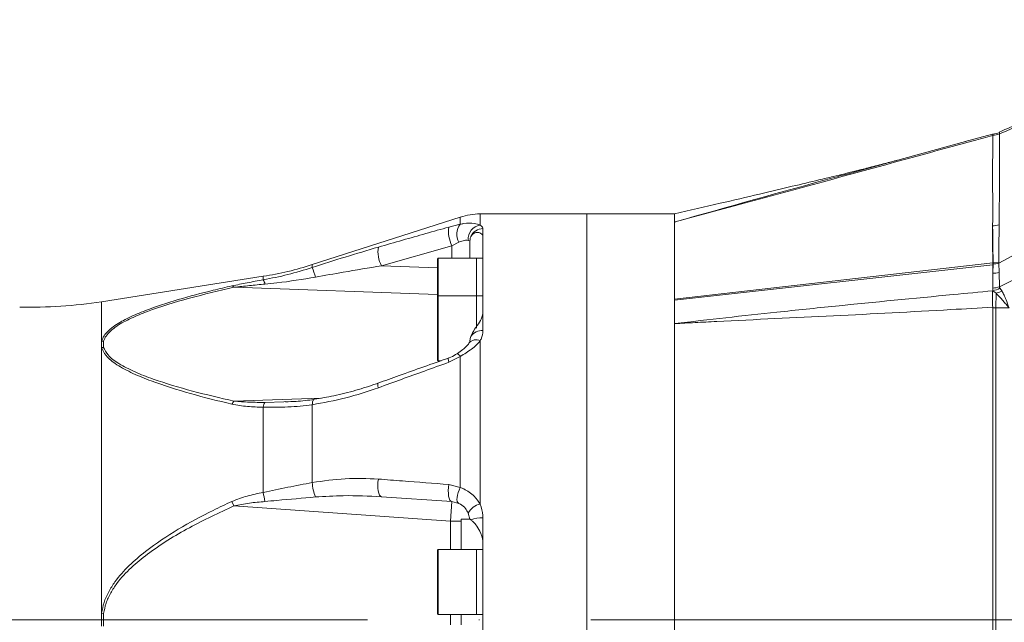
# Model space of a CAD drawing. Header units: millimetres. Extents: x 35469 to 44263, y -24881 to -16268.
# Tile 38 of 231: x 39407 to 39558, y -22037 to -21944. Entities that reach past the tile are written whole.
import ezdxf

# ---------------------------------------------------------------- set-up
doc = ezdxf.new("R2010")
doc.units = ezdxf.units.MM
doc.header["$LTSCALE"] = 0.3175
doc.linetypes.add('ACAD_ISO10W100', pattern=[18, 12, -3, 0, -3])
for name, color, linetype, lineweight in [('1轮廓实线层', 7, 'Continuous', 18), ('7标注层', 4, 'Continuous', 13), ('中心线', 4, 'ACAD_ISO10W100', 20)]:
    doc.layers.add(name, color=color, linetype=linetype, lineweight=lineweight)
doc.styles.add('标准汉字', font='gbenor.shx', dxfattribs={"bigfont": 'gbcbig.shx'})
doc.dimstyles.new('M1：18', dxfattribs={"dimscale": 18, "dimtxt": 3.5, "dimasz": 2.5, "dimexe": 2, "dimexo": 0, "dimgap": 1.5, "dimtad": 1, "dimdec": 1, "dimdsep": 46, "dimtxsty": '标准汉字', "dimcen": 5, "dimdle": 5, "dimclrd": 1, "dimclre": 1, "dimclrt": 256, "dimadec": 4, "dimazin": 2, "dimtfac": 1, "dimtdec": 1, "dimtmove": 0, "dimatfit": 3, "dimfxl": 1, "dimtolj": 1, "dimarcsym": 0})

# ---------------------------------------------------------------- blocks, each defined once
blk = doc.blocks.new('*D47')
at = {"layer": '7标注层', "color": 1, "lineweight": -2, "ltscale": 18, "transparency": 16777216}
blk.add_line((40133.94, -21590.74), (40484.69, -21492.38), dxfattribs=at)
at = {"layer": '7标注层', "color": 1, "transparency": 16777216}
blk.add_solid([(40486.71, -21499.6), (40482.66, -21485.16), (40528.02, -21480.23)], dxfattribs=at)
at = {"layer": 'Defpoints', "color": 0, "transparency": 16777216}
for p in [(40528.02, -21480.23), (38543.98, -22036.57)]:
    blk.add_point(p, dxfattribs=at)
at = {"layer": '7标注层', "transparency": 16777216, "insert": (40227.57, -21503.73), "char_height": 63, "attachment_point": 5, "rotation": 15.664, "style": '标准汉字'}
blk.add_mtext('\\A1;R2060', dxfattribs=at)

msp = doc.modelspace()

# ---------------------------------------------------------------- linework, layer by layer
at = {"layer": '1轮廓实线层', "ltscale": 18}
for p, q in [((39556.471, -21961.772), (39552.238, -21962.933)), ((39556.482, -21961.811), (39556.481, -21961.961)), ((39557.543, -21961.723), (39557.543, -21961.734)), ((39557.543, -21961.734), (39557.544, -21961.746)), ((39533.844, -21967.985), (39552.275, -21962.934)), ((39556.481, -21961.961), (39556.482, -21961.971)), ((39556.482, -21961.98), (39556.482, -21961.971)), ((39474.49, -21974.559), (39451.683, -21981.89)), ((39474.49, -21975.666), (39474.49, -21974.559)), ((39493.983, -21974.079), (39477.551, -21974.079)), ((39477.551, -21974.079), (39477.551, -21975.793)), ((39507.483, -21974.079), (39493.983, -21974.079)), ((39493.983, -22099.079), (39493.983, -21974.079)), ((39507.483, -21975.337), (39507.483, -21974.079)), ((39507.483, -21987.213), (39507.483, -21975.337)), ((39472.72, -21976.096), (39474.49, -21975.666)), ((39477.983, -21976.337), (39477.983, -21977.631)), ((39474.255, -21978.442), (39473.192, -21978.967)), ((39475.968, -21978.229), (39475.724, -21978.145)), ((39475.968, -21978.229), (39475.968, -21980.878)), ((39477.983, -21977.631), (39477.983, -21989.12)), ((39473.192, -21978.967), (39462.347, -21982.069)), ((39473.192, -21980.878), (39473.192, -21978.967)), ((39470.983, -21986.779), (39470.983, -21980.978)), ((39476.983, -21980.878), (39471.083, -21980.878)), ((39471.083, -21980.878), (39471.083, -21986.679)), ((39477.983, -21980.878), (39476.983, -21980.878)), ((39476.983, -21986.679), (39476.983, -21980.878)), ((39476.983, -21980.878), (39476.983, -21985.878)), ((39557.411, -21981.551), (39556.544, -21981.632)), ((39557.411, -21981.551), (39557.406, -21981.671)), ((39451.683, -21981.89), (39451.683, -21982.329)), ((39462.347, -21982.069), (39470.983, -21982.371)), ((39556.483, -21981.632), (39507.483, -21987.213)), ((39556.483, -21981.897), (39507.483, -21987.365)), ((39556.544, -21981.632), (39556.483, -21981.632)), ((39556.483, -21983.201), (39556.542, -21981.758)), ((39556.483, -21981.897), (39556.483, -21983.201)), ((39556.542, -21981.758), (39556.544, -21981.632)), ((39557.406, -21981.671), (39557.463, -21983.098)), ((39444.144, -21983.683), (39419.255, -21987.594)), ((39444.144, -21984.228), (39444.144, -21983.683)), ((39556.483, -21983.201), (39556.483, -21985.487)), ((39557.463, -21983.098), (39557.543, -21985.301)), ((39470.983, -21986.473), (39439.638, -21985.377)), ((39476.983, -21985.878), (39476.983, -21986.679)), ((39556.482, -21985.918), (39556.483, -21985.903)), ((39556.483, -21985.487), (39556.483, -21985.898)), ((39556.483, -21985.898), (39556.483, -21985.903)), ((39556.486, -21985.903), (39556.483, -21985.898)), ((39556.483, -21985.903), (39556.486, -21985.903)), ((39556.985, -21986.303), (39556.486, -21985.903)), ((39557.587, -21985.511), (39557.589, -21985.514)), ((39557.589, -21985.514), (39557.912, -21985.954)), ((39419.255, -21987.594), (39419.255, -21993.662)), ((39470.983, -21996.579), (39470.983, -21986.779)), ((39476.983, -21986.679), (39471.083, -21986.679)), ((39471.083, -21986.679), (39471.083, -21996.679)), ((39477.983, -21986.679), (39476.983, -21986.679)), ((39476.983, -21991.402), (39476.983, -21986.679)), ((39476.983, -21986.679), (39476.983, -21991.679)), ((39507.483, -21987.365), (39507.483, -21987.213)), ((39507.483, -21990.981), (39507.483, -21987.365)), ((39556.985, -21986.303), (39556.983, -21988.544)), ((39556.987, -21986.305), (39556.985, -21986.303)), ((39477.983, -21989.12), (39477.983, -21992.042)), ((39556.483, -21988.544), (39556.478, -21988.437)), ((39556.983, -21988.544), (39556.483, -21988.544)), ((39556.483, -22091.317), (39556.483, -21988.544)), ((39556.983, -22094.98), (39556.983, -21988.544)), ((39558.995, -21988.545), (39556.983, -21988.544)), ((39507.483, -22067.182), (39507.483, -21990.981)), ((39419.255, -21994.669), (39419.255, -21993.662)), ((39419.566, -21993.661), (39419.566, -21994.627)), ((39477.551, -21993.599), (39477.551, -22018.773)), ((39419.255, -21994.669), (39419.255, -22035.573)), ((39471.083, -21996.679), (39471.548, -21996.679)), ((39474.49, -21996.022), (39472.72, -21996.932)), ((39474.49, -22016.224), (39474.49, -21996.022)), ((39439.638, -22002.911), (39453.025, -22002.443)), ((39444.144, -22016.965), (39444.144, -22003.843)), ((39444.408, -22003.099), (39447.319, -22002.995)), ((39447.319, -22002.995), (39447.575, -22002.986)), ((39451.683, -22003.465), (39451.683, -22015.443)), ((39472.72, -22015.744), (39474.49, -22016.224)), ((39473.192, -22018.384), (39462.347, -22017.626)), ((39439.328, -22018.355), (39439.638, -22019.045)), ((39472.983, -22021.377), (39439.638, -22019.045)), ((39473.192, -22018.384), (39472.983, -22021.377)), ((39474.255, -22018.66), (39473.192, -22018.384)), ((39475.968, -22021.079), (39475.724, -22020.157)), ((39477.983, -22020.874), (39477.983, -22025.091)), ((39474.641, -22021.377), (39472.983, -22021.377)), ((39472.983, -22025.778), (39472.983, -22021.377)), ((39475.968, -22021.079), (39474.614, -22021.079)), ((39474.641, -22021.377), (39474.641, -22025.778)), ((39477.983, -22025.091), (39477.983, -22048.068)), ((39470.983, -22028.328), (39470.983, -22025.878)), ((39476.983, -22025.778), (39471.083, -22025.778)), ((39471.083, -22025.778), (39471.083, -22028.278)), ((39477.983, -22025.778), (39476.983, -22025.778)), ((39476.983, -22035.778), (39476.983, -22025.778)), ((39476.983, -22025.778), (39476.983, -22035.108)), ((39470.983, -22035.678), (39470.983, -22028.328)), ((39471.083, -22028.278), (39471.083, -22035.778)), ((39419.255, -22035.573), (39419.566, -22035.613)), ((39419.255, -22037.586), (39419.255, -22035.573)), ((39419.566, -22035.613), (39419.566, -22037.546)), ((39471.083, -22035.778), (39476.983, -22035.778)), ((39472.983, -22037.381), (39472.983, -22035.778)), ((39474.641, -22035.778), (39474.641, -22037.381)), ((39476.983, -22035.108), (39476.983, -22035.778)), ((39476.983, -22035.778), (39477.983, -22035.778))]:
    msp.add_line(p, q, dxfattribs=at)
at = {"layer": '1轮廓实线层', "lineweight": 20, "ltscale": 18}
for points in [[(39556.483, -21981.632), (39556.483, -21981.698), (39556.483, -21981.765), (39556.483, -21981.831), (39556.483, -21981.897)], [(39472.668, -21996.274), (39472.646, -21996.296), (39472.632, -21996.416), (39472.658, -21996.632), (39472.72, -21996.932)], [(39451.998, -22002.64), (39451.927, -22002.669), (39451.854, -22002.745), (39451.792, -22002.866), (39451.742, -22003.029), (39451.705, -22003.231), (39451.683, -22003.465)], [(39461.874, -22014.919), (39461.806, -22015.381), (39461.775, -22015.856), (39461.786, -22016.319), (39461.836, -22016.743), (39461.922, -22017.103), (39462.041, -22017.38), (39462.186, -22017.558), (39462.347, -22017.626)], [(39472.72, -22015.744), (39472.658, -22016.2), (39472.632, -22016.667), (39472.646, -22017.119), (39472.696, -22017.53), (39472.782, -22017.88), (39472.897, -22018.147), (39473.037, -22018.319), (39473.192, -22018.384)], [(39474.255, -22018.66), (39474.114, -22018.543), (39474.018, -22018.347), (39473.973, -22018.082), (39473.981, -22017.76), (39474.04, -22017.396), (39474.148, -22017.006), (39474.301, -22016.609), (39474.49, -22016.224)]]:
    msp.add_lwpolyline(points, dxfattribs=at)
for centre, radius, start, end in [((39556.353, -21958.909), 3.055, 272.41603, 292.92419), ((39556.378, -21958.779), 3.002, 271.98692, 292.50836), ((39556.359, -21958.919), 3.055, 272.30234, 292.80782), ((39556.365, -21958.928), 3.054, 272.20388, 292.7056), ((39477.551, -21984.079), 10, 90, 107.81889), ((39477.46, -21976.79), 4.791, 171.66257, 207.02507), ((39476.41, -21977.227), 2.474, 140.87871, 209.40972), ((39477.845, -21977.907), 2.135, 97.93344, 186.38429), ((39477.964, -21978.336), 1.999, 89.45478, 157.41658), ((39556.459, -21972.22), 3.676, 270.10028, 285.93784), ((39466.354, -21979.932), 4.541, 170.54574, 208.07071), ((39471.083, -21980.978), 0.1, 90, 180), ((39436.382, -21934.289), 50, 278.93059, 287.81889), ((39415.967, -21995.355), 38.017, 17.66991, 20.03744), ((39556.555, -21977.559), 4.2, 269.83385, 281.69975), ((39442.559, -21985.244), 1.883, 10.92056, 32.66031), ((39556.573, -21979.351), 3.851, 268.66521, 283.37215), ((39439.119, -21985.792), 0.665, 38.6041, 71.65012), ((39556.436, -21982.104), 3.384, 270.7884, 289.08526), ((39555.924, -21982.535), 3.409, 279.44409, 299.19869), ((39555.92, -21982.544), 3.406, 279.56912, 299.34091), ((39408.389, -21918.442), 70, 268.56464, 278.93059), ((39471.083, -21986.779), 0.1, 90, 180), ((39477.851, -21994.137), 2.099, 86.39483, 145.643), ((39419.418, -21995.905), 2.249, 86.23571, 94.15288), ((39476.924, -21994.896), 1.44, 64.22325, 140.05184), ((39419.717, -21996.932), 2.31, 93.75462, 101.53194), ((39471.083, -21996.579), 0.1, 180, 270), ((39473.729, -21996.43), 0.864, 28.17083, 72.48545), ((39462.749, -22000.41), 0.978, 163.84586, 206.52021), ((39441.314, -22004.347), 2.207, 139.4086, 154.16547), ((39445.648, -22003.957), 1.508, 145.3219, 175.65153), ((39458.178, -22015.136), 6.503, 182.706, 202.95234), ((39465.029, -22013.768), 21.128, 188.70321, 192.57552), ((39478.072, -22021.36), 2.639, 101.39729, 152.86442), ((39477.732, -22024.993), 4.126, 86.50877, 113.02458), ((39472.983, -22021.377), 1.658, 0, 10.33636), ((39471.083, -22025.878), 0.1, 90, 180), ((39471.083, -22035.678), 0.1, 180, 270)]:
    msp.add_arc(centre, radius, start, end, dxfattribs=at)
at = {"layer": '1轮廓实线层', "ltscale": 18}
for points, knots in [([(39593.473, -21947.844), (39593.454, -21947.849), (39590.915, -21948.556), (39585.946, -21950.233), (39578.282, -21952.967), (39569.969, -21956.24), (39562.96, -21959.155), (39558.653, -21960.973), (39557.489, -21961.465)], [0, 0, 0, 0, 124.9150429, 16927.8566809, 33659.9396367, 52394.9250971, 74300.3936003, 82419.881412, 82419.881412, 82419.881412, 82419.881412]), ([(39593.483, -21948.043), (39590.43, -21949.001), (39584.325, -21950.916), (39572.328, -21955.46), (39563.461, -21959.216), (39557.543, -21961.723)], [0, 0, 0, 0, 10845.5685967, 21692.5596149, 43472.401124, 43472.401124, 43472.401124, 43472.401124]), ([(39557.406, -21981.671), (39560.978, -21979.749), (39564.937, -21977.62), (39571.893, -21973.796), (39578.361, -21970.328), (39587.678, -21965.77), (39597.222, -21961.648), (39603.745, -21959.269), (39607.006, -21958.079)], [0, 0, 0, 0, 18123.8248598, 20085.1252328, 35533.8371918, 50979.7887422, 66530.3479181, 82081.7416381, 82081.7416381, 82081.7416381, 82081.7416381]), ([(39557.543, -21985.301), (39561.836, -21983.113), (39570.421, -21978.736), (39582.052, -21972.843), (39592.696, -21968.19), (39602.208, -21964.478), (39611.869, -21961.113), (39618.394, -21959.091), (39621.656, -21958.079)], [0, 0, 0, 0, 16994.0883592, 33988.3530535, 45966.93112, 57945.7967043, 69989.8368888, 82034.7851314, 82034.7851314, 82034.7851314, 82034.7851314]), ([(39557.544, -21961.746), (39557.544, -21962.234), (39557.544, -21963.21), (39557.534, -21965.419), (39557.524, -21968.03), (39557.5, -21971.145), (39557.491, -21973.796), (39557.472, -21975.43), (39557.469, -21975.755)], [0, 0, 0, 0, 15262.2040707, 30534.7602591, 46246.2106747, 61958.5599074, 78178.4309467, 82215.6883317, 82215.6883317, 82215.6883317, 82215.6883317]), ([(39557.525, -21961.551), (39557.524, -21961.549), (39557.52, -21961.54), (39557.532, -21961.641), (39557.543, -21961.723)], [0, 0, 0, 0, 6226.1617449, 32334.9259526, 32334.9259526, 32334.9259526, 32334.9259526]), ([(39556.482, -21961.971), (39555.485, -21962.245), (39547.295, -21964.496), (39530.979, -21968.967), (39515.648, -21973.135), (39507.508, -21975.33), (39507.483, -21975.337)], [0, 0, 0, 0, 3489.612655, 28665.143309, 57119.5448613, 57207.9625646, 57207.9625646, 57207.9625646, 57207.9625646]), ([(39556.466, -21975.897), (39556.47, -21975.47), (39556.483, -21973.969), (39556.48, -21971.603), (39556.444, -21968.179), (39556.478, -21965.372), (39556.483, -21963.155), (39556.483, -21962.372), (39556.482, -21961.98)], [0, 0, 0, 0, 5342.096843, 18809.1064098, 32335.5139898, 57041.4152208, 69613.6320476, 82180.6898745, 82180.6898745, 82180.6898745, 82180.6898745]), ([(39541.832, -21965.787), (39541.195, -21965.96), (39539.85, -21966.327), (39537.731, -21966.871), (39535.674, -21967.388), (39533.784, -21967.855), (39531.803, -21968.339), (39529.128, -21968.986), (39525.334, -21969.893), (39520.252, -21971.094), (39514.2, -21972.513), (39509.825, -21973.533), (39507.483, -21974.079)], [0, 0, 0, 0, 11170.3725628, 23599.9749403, 33397.5619163, 40810.725186, 47465.267861, 55429.9092882, 69918.3612456, 87501.5718332, 108209.7441284, 132066.5797444, 132066.5797444, 132066.5797444, 132066.5797444]), ([(39507.483, -21975.337), (39507.509, -21975.33), (39515.699, -21972.987), (39524.492, -21970.547), (39533.255, -21968.146), (39533.844, -21967.985)], [0, 0, 0, 0, 128.330106, 40370.2622294, 43270.6045496, 43270.6045496, 43270.6045496, 43270.6045496]), ([(39474.49, -21975.666), (39474.665, -21975.631), (39475.431, -21975.48), (39476.607, -21975.477), (39477.266, -21975.698), (39477.551, -21975.793)], [0, 0, 0, 0, 6206.1872955, 27275.6520934, 43246.9034921, 43246.9034921, 43246.9034921, 43246.9034921]), ([(39461.874, -21979.187), (39463.119, -21978.828), (39466.73, -21977.789), (39470.348, -21976.766), (39472.72, -21976.096)], [0, 0, 0, 0, 11102.3166375, 32208.486858, 32208.486858, 32208.486858, 32208.486858]), ([(39476.118, -21977.568), (39476.224, -21977.409), (39476.437, -21977.091), (39476.976, -21976.873), (39477.603, -21976.958), (39477.948, -21977.315), (39477.976, -21977.563), (39477.983, -21977.631)], [0, 0, 0, 0, 10736.3125515, 21409.7210038, 38077.9680118, 60011.4313674, 68144.1091426, 68144.1091426, 68144.1091426, 68144.1091426]), ([(39477.551, -21975.793), (39477.74, -21975.936), (39477.969, -21976.107), (39477.981, -21976.304), (39477.983, -21976.337)], [0, 0, 0, 0, 26831.4615389, 32230.9535704, 32230.9535704, 32230.9535704, 32230.9535704]), ([(39556.483, -21981.632), (39556.475, -21980.618), (39556.458, -21978.585), (39556.463, -21976.794), (39556.466, -21975.897)], [0, 0, 0, 0, 16075.2045124, 32242.2840184, 32242.2840184, 32242.2840184, 32242.2840184]), ([(39556.543, -21981.632), (39556.543, -21981.632), (39556.527, -21980.594), (39556.489, -21978.595), (39556.473, -21976.798), (39556.466, -21975.897)], [0, 0, 0, 0, 0.2235039, 16075.1625699, 32242.3305693, 32242.3305693, 32242.3305693, 32242.3305693]), ([(39557.469, -21975.755), (39557.458, -21976.657), (39557.437, -21978.466), (39557.42, -21980.521), (39557.411, -21981.551)], [0, 0, 0, 0, 16079.5368395, 32241.4683266, 32241.4683266, 32241.4683266, 32241.4683266]), ([(39475.724, -21978.145), (39475.588, -21978.134), (39475.28, -21978.108), (39474.706, -21978.233), (39474.338, -21978.403), (39474.255, -21978.442)], [0, 0, 0, 0, 16227.4489015, 37084.8823845, 43231.0692889, 43231.0692889, 43231.0692889, 43231.0692889]), ([(39475.968, -21978.229), (39475.988, -21978.038), (39476.013, -21977.799), (39476.101, -21977.606), (39476.118, -21977.568)], [0, 0, 0, 0, 25866.8961978, 32222.2993494, 32222.2993494, 32222.2993494, 32222.2993494]), ([(39451.683, -21982.329), (39453.379, -21981.784), (39456.799, -21980.684), (39460.174, -21979.688), (39461.874, -21979.187)], [0, 0, 0, 0, 15964.9066467, 32189.5948142, 32189.5948142, 32189.5948142, 32189.5948142]), ([(39444.144, -21984.228), (39445.408, -21983.979), (39447.945, -21983.48), (39450.434, -21982.714), (39451.683, -21982.329)], [0, 0, 0, 0, 16029.7857501, 32176.7472386, 32176.7472386, 32176.7472386, 32176.7472386]), ([(39462.347, -21982.069), (39460.39, -21982.391), (39457.016, -21982.944), (39453.618, -21983.558), (39452.19, -21983.816)], [0, 0, 0, 0, 18665.7057379, 32186.5380016, 32186.5380016, 32186.5380016, 32186.5380016]), ([(39439.328, -21985.161), (39440.105, -21984.997), (39441.675, -21984.666), (39443.316, -21984.375), (39444.144, -21984.228)], [0, 0, 0, 0, 15928.8646657, 32171.5891926, 32171.5891926, 32171.5891926, 32171.5891926]), ([(39452.19, -21983.816), (39450.214, -21984.143), (39447.627, -21984.572), (39445.022, -21984.827), (39444.408, -21984.887)], [0, 0, 0, 0, 24587.8961736, 32175.4616397, 32175.4616397, 32175.4616397, 32175.4616397]), ([(39419.255, -21993.662), (39419.358, -21993.389), (39419.571, -21992.818), (39420.306, -21992.012), (39421.546, -21991.04), (39423.438, -21989.995), (39426.684, -21988.637), (39431.019, -21987.225), (39435.559, -21986.037), (39438.365, -21985.385), (39439.328, -21985.161)], [0, 0, 0, 0, 6501.3149844, 13558.9273674, 20630.3054214, 33547.8621074, 46502.7968973, 70310.8852321, 94159.0504614, 106629.7696577, 106629.7696577, 106629.7696577, 106629.7696577]), ([(39439.638, -21985.377), (39437.324, -21985.915), (39432.701, -21986.988), (39427.421, -21988.624), (39423.757, -21990.112), (39421.865, -21991.127), (39420.62, -21992.068), (39419.883, -21992.846), (39419.668, -21993.398), (39419.566, -21993.661)], [0, 0, 0, 0, 26364.7972402, 52663.2196147, 63896.2484149, 75095.6563067, 81153.1371264, 87197.4739606, 92724.2623804, 92724.2623804, 92724.2623804, 92724.2623804]), ([(39444.408, -21984.887), (39443.609, -21984.962), (39442.009, -21985.11), (39440.43, -21985.288), (39439.638, -21985.377)], [0, 0, 0, 0, 16053.9456519, 32173.8993734, 32173.8993734, 32173.8993734, 32173.8993734]), ([(39507.483, -21990.981), (39507.496, -21990.98), (39512.748, -21990.346), (39521.005, -21989.432), (39535.298, -21987.955), (39546.376, -21986.873), (39554.45, -21986.11), (39556.482, -21985.918)], [0, 0, 0, 0, 53.6826229, 21872.3607851, 34349.1744548, 59518.0544984, 67982.8691164, 67982.8691164, 67982.8691164, 67982.8691164]), ([(39556.482, -21985.918), (39556.464, -21986.13), (39556.429, -21986.533), (39556.412, -21987.45), (39556.456, -21988.108), (39556.478, -21988.437)], [0, 0, 0, 0, 15390.389977, 29318.897071, 43248.7522765, 43248.7522765, 43248.7522765, 43248.7522765]), ([(39557.912, -21985.954), (39557.733, -21986.04), (39557.43, -21986.184), (39557.115, -21986.27), (39556.987, -21986.305)], [0, 0, 0, 0, 19109.945481, 32206.9928642, 32206.9928642, 32206.9928642, 32206.9928642]), ([(39557.543, -21985.301), (39557.535, -21985.333), (39557.516, -21985.411), (39557.56, -21985.474), (39557.587, -21985.511)], [0, 0, 0, 0, 13026.6122246, 32211.2569116, 32211.2569116, 32211.2569116, 32211.2569116]), ([(39557.912, -21985.954), (39558.025, -21986.161), (39558.236, -21986.551), (39558.592, -21987.427), (39558.84, -21988.113), (39558.993, -21988.54), (39558.995, -21988.545)], [0, 0, 0, 0, 17057.6465938, 32035.211822, 56806.6443697, 57086.0237591, 57086.0237591, 57086.0237591, 57086.0237591]), ([(39558.995, -21988.545), (39558.992, -21988.541), (39558.91, -21988.442), (39558.753, -21988.252), (39558.453, -21987.892), (39558.055, -21987.422), (39557.537, -21986.835), (39557.177, -21986.488), (39556.987, -21986.305)], [0, 0, 0, 0, 403.4554277, 9810.2665198, 18754.4815667, 36277.407558, 57756.9070159, 81968.9302122, 81968.9302122, 81968.9302122, 81968.9302122]), ([(39477.983, -21989.12), (39477.927, -21989.498), (39477.825, -21990.182), (39477.175, -21991.134), (39476.582, -21991.988), (39476.252, -21992.588), (39476.14, -21992.894), (39476.118, -21992.952)], [0, 0, 0, 0, 22910.7622713, 41478.4051456, 54761.7765568, 65441.3044458, 67987.3044536, 67987.3044536, 67987.3044536, 67987.3044536]), ([(39556.478, -21988.437), (39554.333, -21988.564), (39546.147, -21989.047), (39531.931, -21989.786), (39518.819, -21990.39), (39511.223, -21990.78), (39509.073, -21990.894), (39508.02, -21990.952), (39507.496, -21990.981), (39507.483, -21990.981)], [0, 0, 0, 0, 12103.688573, 46194.4165617, 80326.4752879, 86698.3038498, 89739.3280083, 92677.6865774, 92752.4990008, 92752.4990008, 92752.4990008, 92752.4990008]), ([(39477.983, -21992.042), (39477.931, -21992.483), (39477.869, -21993.013), (39477.596, -21993.515), (39477.551, -21993.599)], [0, 0, 0, 0, 26779.1293362, 32141.5239859, 32141.5239859, 32141.5239859, 32141.5239859]), ([(39477.551, -21993.599), (39477.534, -21993.622), (39477.204, -21994.078), (39476.275, -21994.936), (39475.097, -21995.653), (39474.49, -21996.022)], [0, 0, 0, 0, 1098.0214189, 21498.7630815, 43123.2405662, 43123.2405662, 43123.2405662, 43123.2405662]), ([(39475.973, -21993.542), (39475.97, -21993.632), (39475.968, -21993.745), (39475.834, -21993.928), (39475.807, -21993.964)], [0, 0, 0, 0, 25761.8609757, 32138.6561871, 32138.6561871, 32138.6561871, 32138.6561871]), ([(39476.118, -21992.952), (39476.055, -21993.165), (39475.976, -21993.431), (39475.969, -21993.68), (39475.968, -21993.729)], [0, 0, 0, 0, 25802.6246238, 32139.9401813, 32139.9401813, 32139.9401813, 32139.9401813]), ([(39439.328, -22003.385), (39437.176, -22002.857), (39432.876, -22001.802), (39427.79, -22000.185), (39424.018, -21998.668), (39421.609, -21997.38), (39419.858, -21996.034), (39419.439, -21995.084), (39419.255, -21994.669)], [0, 0, 0, 0, 21378.8155903, 42719.4592247, 53571.1268795, 64390.3873447, 74110.0005376, 81657.5306207, 81657.5306207, 81657.5306207, 81657.5306207]), ([(39419.566, -21994.627), (39419.75, -21995.025), (39420.172, -21995.94), (39421.932, -21997.224), (39424.339, -21998.447), (39428.118, -21999.887), (39433.201, -22001.417), (39437.491, -22002.413), (39439.638, -22002.911)], [0, 0, 0, 0, 7388.8360103, 16985.3080649, 27790.9405475, 38629.8884517, 60144.82448, 81697.02757, 81697.02757, 81697.02757, 81697.02757]), ([(39475.815, -21993.966), (39475.807, -21993.984), (39475.753, -21994.105), (39475.449, -21994.468), (39474.854, -21994.999), (39474.312, -21995.393), (39474.004, -21995.595), (39473.989, -21995.605)], [0, 0, 0, 0, 3354.1071443, 22134.1071465, 43118.8819859, 66743.7574932, 67955.3549464, 67955.3549464, 67955.3549464, 67955.3549464]), ([(39472.67, -21996.282), (39470.131, -21997.172), (39466.505, -21998.442), (39462.898, -21999.758), (39461.816, -22000.152)], [0, 0, 0, 0, 22476.0661888, 32104.8602644, 32104.8602644, 32104.8602644, 32104.8602644]), ([(39473.986, -21995.601), (39473.913, -21995.65), (39473.547, -21995.899), (39473.089, -21996.152), (39472.709, -21996.251), (39472.668, -21996.262)], [0, 0, 0, 0, 7772.7628155, 39275.0900956, 43109.6042605, 43109.6042605, 43109.6042605, 43109.6042605]), ([(39472.72, -21996.932), (39471.472, -21997.378), (39467.853, -21998.673), (39464.241, -21999.986), (39461.874, -22000.847)], [0, 0, 0, 0, 11068.1900981, 32109.4902049, 32109.4902049, 32109.4902049, 32109.4902049]), ([(39461.874, -22000.847), (39460.201, -22001.409), (39456.827, -22002.543), (39453.407, -22003.156), (39451.683, -22003.465)], [0, 0, 0, 0, 15913.5863249, 32085.5633255, 32085.5633255, 32085.5633255, 32085.5633255]), ([(39461.809, -22000.135), (39461.728, -22000.165), (39460.609, -22000.584), (39458.342, -22001.281), (39455.141, -22002.112), (39453, -22002.463), (39451.996, -22002.627)], [0, 0, 0, 0, 1417.3999827, 19787.7217674, 39498.5840671, 56897.2957814, 56897.2957814, 56897.2957814, 56897.2957814]), ([(39451.993, -22002.649), (39451.063, -22002.772), (39449.604, -22002.966), (39448.115, -22002.999), (39447.576, -22003.01)], [0, 0, 0, 0, 20467.057834, 32081.9704902, 32081.9704902, 32081.9704902, 32081.9704902]), ([(39444.144, -22003.843), (39443.328, -22003.823), (39441.688, -22003.783), (39440.117, -22003.518), (39439.328, -22003.385)], [0, 0, 0, 0, 15950.8165867, 32076.3593169, 32076.3593169, 32076.3593169, 32076.3593169]), ([(39439.638, -22002.911), (39440.425, -22002.976), (39442.004, -22003.105), (39443.604, -22003.101), (39444.408, -22003.099)], [0, 0, 0, 0, 15975.4763476, 32074.9909738, 32074.9909738, 32074.9909738, 32074.9909738]), ([(39451.683, -22003.465), (39450.444, -22003.608), (39447.955, -22003.894), (39445.418, -22003.86), (39444.144, -22003.843)], [0, 0, 0, 0, 15969.9440399, 32076.8955751, 32076.8955751, 32076.8955751, 32076.8955751]), ([(39451.683, -22015.443), (39453.379, -22015.201), (39456.799, -22014.713), (39460.174, -22014.85), (39461.874, -22014.919)], [0, 0, 0, 0, 15875.6693312, 32009.6681103, 32009.6681103, 32009.6681103, 32009.6681103]), ([(39461.874, -22014.919), (39463.119, -22015.014), (39466.73, -22015.29), (39470.348, -22015.564), (39472.72, -22015.744)], [0, 0, 0, 0, 11034.61238, 32012.072744, 32012.072744, 32012.072744, 32012.072744]), ([(39444.144, -22016.965), (39445.408, -22016.699), (39447.945, -22016.165), (39450.434, -22015.685), (39451.683, -22015.443)], [0, 0, 0, 0, 15943.8525823, 32004.2527423, 32004.2527423, 32004.2527423, 32004.2527423]), ([(39474.49, -22016.224), (39474.665, -22016.293), (39475.431, -22016.6), (39476.607, -22017.364), (39477.266, -22018.349), (39477.551, -22018.773)], [0, 0, 0, 0, 6165.9250888, 27098.7032051, 42966.3422255, 42966.3422255, 42966.3422255, 42966.3422255]), ([(39439.328, -22018.355), (39440.105, -22018.06), (39441.675, -22017.464), (39443.316, -22017.132), (39444.144, -22016.965)], [0, 0, 0, 0, 15843.21863, 31998.609565, 31998.609565, 31998.609565, 31998.609565]), ([(39452.19, -22017.672), (39450.214, -22017.847), (39447.627, -22018.076), (39445.022, -22018.312), (39444.408, -22018.368)], [0, 0, 0, 0, 24453.2135855, 31999.2174253, 31999.2174253, 31999.2174253, 31999.2174253]), ([(39462.347, -22017.626), (39460.39, -22017.535), (39457.016, -22017.379), (39453.618, -22017.586), (39452.19, -22017.672)], [0, 0, 0, 0, 18560.8196357, 32005.6758064, 32005.6758064, 32005.6758064, 32005.6758064]), ([(39419.255, -22035.573), (39419.358, -22035.024), (39419.571, -22033.881), (39420.306, -22032.26), (39421.546, -22030.303), (39423.438, -22028.191), (39426.684, -22025.44), (39431.019, -22022.569), (39435.559, -22020.145), (39438.365, -22018.812), (39439.328, -22018.355)], [0, 0, 0, 0, 6459.1157069, 13470.9179509, 20496.3965145, 33330.1068463, 46200.952665, 69854.5054745, 93547.875044, 105937.6482562, 105937.6482562, 105937.6482562, 105937.6482562]), ([(39439.638, -22019.045), (39437.324, -22020.12), (39432.701, -22022.267), (39427.421, -22025.539), (39423.757, -22028.515), (39421.865, -22030.544), (39420.62, -22032.428), (39419.883, -22033.984), (39419.668, -22035.087), (39419.566, -22035.613)], [0, 0, 0, 0, 26200.0112893, 52334.0625708, 63496.8823982, 74626.2914555, 80645.9116489, 86652.4700096, 92144.7147507, 92144.7147507, 92144.7147507, 92144.7147507]), ([(39444.408, -22018.368), (39443.609, -22018.44), (39442.009, -22018.585), (39440.43, -22018.892), (39439.638, -22019.045)], [0, 0, 0, 0, 15965.9800196, 31997.6064256, 31997.6064256, 31997.6064256, 31997.6064256]), ([(39475.724, -22020.157), (39475.588, -22019.911), (39475.28, -22019.349), (39474.706, -22018.888), (39474.338, -22018.702), (39474.255, -22018.66)], [0, 0, 0, 0, 16122.7885353, 36845.700157, 42952.2466857, 42952.2466857, 42952.2466857, 42952.2466857]), ([(39477.551, -22018.773), (39477.74, -22019.346), (39477.969, -22020.034), (39477.981, -22020.754), (39477.983, -22020.874)], [0, 0, 0, 0, 26638.168935, 31998.7632764, 31998.7632764, 31998.7632764, 31998.7632764]), ([(39475.968, -22021.079), (39475.988, -22021.094), (39476.013, -22021.112), (39476.101, -22021.182), (39476.118, -22021.195)], [0, 0, 0, 0, 25685.1136759, 31995.8535171, 31995.8535171, 31995.8535171, 31995.8535171]), ([(39476.118, -22021.195), (39476.224, -22021.284), (39476.437, -22021.46), (39476.976, -22022.034), (39477.603, -22023.016), (39477.948, -22024.146), (39477.976, -22024.889), (39477.983, -22025.091)], [0, 0, 0, 0, 10658.9946596, 21255.5382257, 37803.7483295, 59579.25716, 67653.3672009, 67653.3672009, 67653.3672009, 67653.3672009])]:
    msp.add_open_spline(points, degree=3, knots=knots, dxfattribs=at)
at = {"layer": '中心线', "ltscale": 18}
msp.add_line((39975.038, -22036.573), (38254.886, -22036.573), dxfattribs=at)

# ---------------------------------------------------------------- dimensions: what is measured, and where the dimension line sits
at = {"layer": '7标注层', "ltscale": 18}
dim = msp.add_radius_dim(center=(38543.983, -22036.573), mpoint=(40528.018, -21480.233), text='R2060', dimstyle='M1：18', override={"dimsah": 1, "dimtzin": 8}, dxfattribs=at)
dim.commit()
dim.dimension.update_dxf_attribs({"geometry": '*D47', "text_midpoint": (40243.362, -21560.053), "dimtype": 164})

doc.saveas('drawing.dxf')
